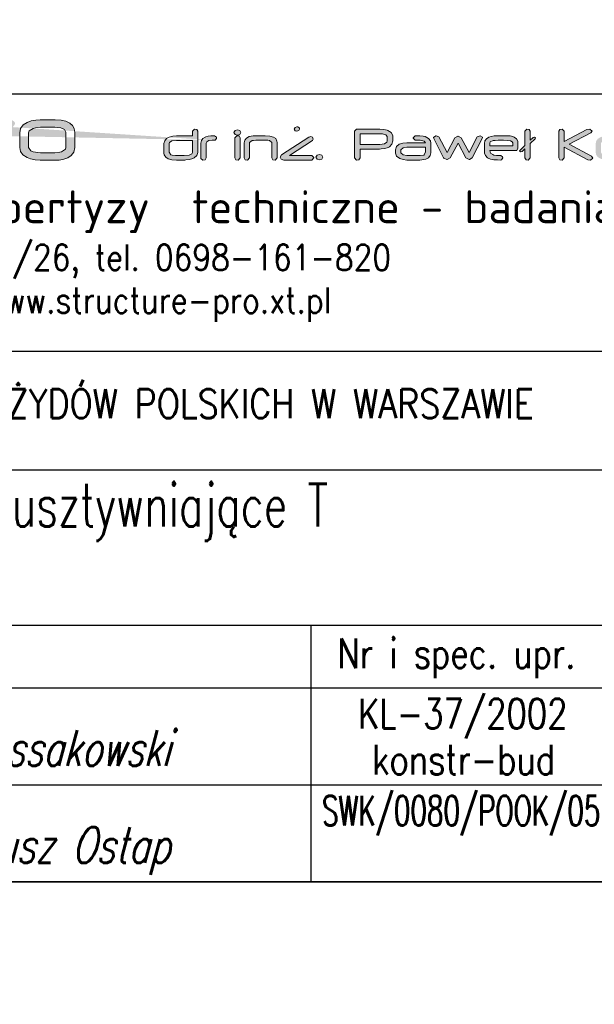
# Model space of a CAD drawing. Header units: millimetres. Extents: x -34919 to 306996, y -293018 to -145733.
# Tile 103 of 256: x 82674 to 83009, y -217426 to -216852. Entities that reach past the tile are written whole.
import ezdxf
from ezdxf.enums import TextEntityAlignment as Align

# ---------------------------------------------------------------- set-up
doc = ezdxf.new("R2010")
doc.units = ezdxf.units.MM
doc.header["$LTSCALE"] = 3
for name, color, linetype in [('Konstrukcja', 2, 'Continuous'), ('Prz', 5, 'Continuous'), ('TABELA', 7, 'Continuous')]:
    doc.layers.add(name, color=color, linetype=linetype)
doc.layers.add('SIATKA', color=5, linetype='Continuous', lineweight=18)
doc.styles.add('Annotative', font='txt')
doc.styles.add('NOVE3', font='romans.shx', dxfattribs={"width": 0.7})
doc.styles.add('ROMANS', font='romans.shx')

# ---------------------------------------------------------------- blocks, each defined once
blk = doc.blocks.new('structure pro')
h = blk.add_hatch(color=7)
h.dxf.hatch_style = 1
h.paths.add_polyline_path([(739.2, 22.6), (739.75, 24.09), (741.79, 25.19), (745.17, 25.58), (748.07, 25.58), (749.33, 27.39), (749.17, 28.65), (747.37, 29.9), (747.13, 29.9), (743.75, 29.75), (741, 29.43), (738.81, 28.88), (738.33, 28.65), (735.98, 27.23), (734.56, 25.19), (734.09, 22.6), (734.09, 8.31), (734.09, 7.76), (735.9, 6.34), (738.18, 6.5), (739.2, 8.31)])
h.paths.add_polyline_path([(553.28, 43.25), (550.33, 45.35), (549.87, 45.35), (544.24, 45.15), (539.6, 44.63), (536, 43.65), (535.15, 43.39), (531.22, 40.96), (528.86, 37.63), (528.08, 33.24), (528.08, 9.48), (528.21, 8.44), (531.15, 6.21), (534.95, 6.47), (536.72, 9.42), (536.72, 33.24), (537.63, 35.79), (540.91, 37.56), (546.6, 38.22), (551.38, 38.28), (553.54, 41.29)])
h.paths.add_polyline_path([(115.83, 43.25), (112.82, 45.35), (112.42, 45.35), (106.8, 45.15), (102.15, 44.63), (98.48, 43.65), (97.7, 43.39), (93.77, 40.96), (91.42, 37.63), (90.63, 33.24), (90.63, 9.48), (90.7, 8.44), (93.71, 6.21), (97.44, 6.47), (99.2, 9.42), (99.2, 33.24), (100.12, 35.79), (103.46, 37.56), (109.15, 38.22), (113.93, 38.28), (116.02, 41.29)])
h.paths.add_polyline_path([(1436.84, 35.09), (1434.56, 35.72), (1432.28, 35.09), (1431.18, 33.12), (1432.28, 31.08), (1434.56, 30.45), (1436.84, 31.08), (1437.86, 33.12)])
h.paths.add_polyline_path([(1436.13, 29.75), (1433.93, 29.98), (1432.05, 28.02), (1432.05, 8.31), (1432.99, 6.58), (1435.27, 6.34), (1437.15, 8.31), (1437.15, 28.02)])
h.paths.add_polyline_path([(1405.27, 36.11), (1403.07, 36.19), (1401.18, 34.3), (1401.18, 8.31), (1403.07, 6.34), (1405.27, 6.58), (1406.29, 8.31), (1406.29, 15.45), (1423.96, 6.58), (1426.47, 6.34), (1428.59, 8.15), (1427.33, 10.03), (1411.08, 18.12), (1426.94, 26.06), (1428.28, 27.86), (1426.08, 29.67), (1423.72, 29.51), (1406.29, 20.79), (1406.29, 34.3)])
h.paths.add_polyline_path([(1385.4, 28.65), (1383.59, 29.9), (1380.45, 29.83), (1377.94, 29.75), (1377.15, 29.67), (1374.48, 29.35), (1373.38, 29.04), (1370.71, 27.86), (1369.14, 26.13), (1368.67, 23.86), (1368.67, 22.6), (1368.82, 20.95), (1369.77, 19.22), (1371.34, 17.81), (1373.62, 16.87), (1376.6, 16.32), (1380.21, 16.08), (1388.62, 16.08), (1389.09, 16.08), (1392.07, 15.53), (1393.01, 13.96), (1393.01, 13.1), (1392.94, 12.47), (1391.44, 11.13), (1388.22, 10.74), (1370.71, 10.74), (1369.77, 10.51), (1368.75, 8.31), (1368.82, 7.68), (1370.71, 6.34), (1388.14, 6.34), (1389.64, 6.42), (1392.78, 6.81), (1395.21, 7.68), (1397.02, 9.01), (1398.04, 10.82), (1398.43, 13.1), (1398.43, 14.2), (1398.43, 14.35), (1397.96, 16.55), (1396.78, 18.28), (1394.9, 19.54), (1392.23, 20.24), (1388.85, 20.48), (1380.29, 20.48), (1377.15, 20.71), (1374.64, 21.42), (1373.85, 22.6), (1373.85, 23.86), (1373.93, 24.33), (1376.36, 25.43), (1376.68, 25.43), (1379.9, 25.51), (1383.59, 25.51), (1384.22, 25.58), (1385.55, 27.39)])
h.paths.add_polyline_path([(1324.29, 28.8), (1321.55, 29.98), (1321.47, 29.98), (1319.19, 28.33), (1319.5, 27.08), (1328.85, 8.46), (1329.09, 8.15), (1332.07, 6.74), (1332.38, 6.74), (1335.21, 8.38), (1342.99, 22.76), (1350.6, 8.46), (1350.68, 8.31), (1353.67, 6.81), (1353.98, 6.81), (1356.81, 8.46), (1366.39, 27.08), (1366.7, 28.33), (1366.7, 28.41), (1364.27, 29.98), (1361.6, 28.8), (1353.67, 13.49), (1345.89, 27.78), (1345.89, 27.86), (1342.99, 29.51), (1342.75, 29.51), (1340, 27.78), (1332.23, 13.49)])
h.paths.add_polyline_path([(1308.59, 29.67), (1305.13, 29.9), (1296.49, 29.9), (1293.98, 29.75), (1291.15, 29.2), (1288.8, 28.33), (1286.6, 26.92), (1285.11, 24.8), (1284.56, 22.36), (1284.56, 13.65), (1284.95, 11.45), (1286.36, 9.41), (1288.8, 7.83), (1290.84, 7.13), (1293.59, 6.58), (1296.49, 6.34), (1305.13, 6.34), (1307.49, 6.5), (1310.32, 6.97), (1312.59, 7.76), (1314.56, 9.01), (1316.05, 11.05), (1316.6, 13.65), (1316.6, 22.36), (1316.6, 22.44), (1316.28, 24.72), (1315.26, 26.61), (1313.69, 28.02), (1311.49, 29.04)])
h.paths.add_polyline_path([(1296.57, 25.51), (1304.97, 25.51), (1308.43, 25.19), (1310.63, 24.33), (1311.34, 22.76), (1311.34, 13.65), (1311.18, 12.86), (1308.82, 11.29), (1307.8, 11.05), (1304.97, 10.74), (1296.57, 10.74), (1295.08, 10.74), (1292.41, 11.21), (1291, 11.84), (1289.74, 13.65), (1289.74, 22.36), (1289.97, 23.39), (1292.33, 24.96), (1293.67, 25.27)], flags=16)
h.paths.add_polyline_path([(1258.48, 36.11), (1256.28, 36.19), (1254.4, 34.3), (1254.4, 8.31), (1256.28, 6.34), (1258.48, 6.58), (1259.5, 8.31), (1259.5, 15.45), (1277.17, 6.58), (1279.69, 6.34), (1281.81, 8.15), (1280.55, 10.03), (1264.29, 18.12), (1280.16, 26.06), (1281.49, 27.86), (1279.29, 29.67), (1276.94, 29.51), (1259.5, 20.79), (1259.5, 34.3)])
h.paths.add_polyline_path([(1240.1, 29.75), (1235.86, 29.9), (1233.9, 27.94), (1233.9, 27.63), (1235.86, 25.51), (1237.04, 25.51), (1237.28, 25.51), (1238.14, 25.58), (1238.85, 25.58), (1240.57, 25.51), (1244.34, 24.8), (1245.84, 23.15), (1227.54, 23.15), (1223.61, 22.76), (1220.47, 21.66), (1220.31, 21.58), (1217.56, 19.3), (1216.7, 16.16), (1216.7, 13.18), (1216.7, 13.02), (1217.72, 10.11), (1220.71, 7.83), (1223.93, 6.74), (1227.69, 6.34), (1240.34, 6.34), (1242.15, 6.42), (1245.99, 7.05), (1248.74, 8.46), (1250.39, 10.58), (1250.94, 13.41), (1250.94, 22.68), (1250.55, 24.96), (1248.66, 27.39), (1245.29, 29.04), (1243.56, 29.35)])
h.paths.add_polyline_path([(1240.42, 10.74), (1227.54, 10.74), (1224.16, 11.21), (1221.88, 13.25), (1221.88, 16.24), (1224.08, 18.2), (1227.46, 18.75), (1245.76, 18.75), (1245.76, 17.89), (1245.84, 16.71), (1245.84, 15.53), (1245.84, 14.67), (1245.84, 14.12), (1244.34, 11.29), (1244.11, 11.13)], flags=16)
h.paths.add_polyline_path([(1200.91, 28.65), (1199.11, 29.9), (1196.04, 29.83), (1193.45, 29.75), (1192.67, 29.67), (1190, 29.35), (1188.9, 29.04), (1186.31, 27.86), (1184.74, 26.13), (1184.19, 23.86), (1184.19, 22.6), (1184.42, 20.95), (1185.29, 19.22), (1186.86, 17.81), (1189.13, 16.87), (1192.12, 16.32), (1195.73, 16.08), (1204.13, 16.08), (1204.61, 16.08), (1207.59, 15.53), (1208.53, 13.96), (1208.53, 13.1), (1208.45, 12.47), (1206.96, 11.13), (1203.74, 10.74), (1186.23, 10.74), (1185.29, 10.51), (1184.26, 8.31), (1184.34, 7.68), (1186.23, 6.34), (1203.66, 6.34), (1205.16, 6.42), (1208.3, 6.81), (1210.81, 7.68), (1212.54, 9.01), (1213.56, 10.82), (1213.95, 13.1), (1213.95, 14.2), (1213.95, 14.35), (1213.48, 16.55), (1212.3, 18.28), (1210.42, 19.54), (1207.75, 20.24), (1204.37, 20.48), (1195.81, 20.48), (1192.67, 20.71), (1190.15, 21.42), (1189.37, 22.6), (1189.37, 23.86), (1189.45, 24.33), (1191.88, 25.43), (1192.2, 25.43), (1195.42, 25.51), (1199.11, 25.51), (1199.74, 25.58), (1201.07, 27.39)])
h.paths.add_polyline_path([(1169.11, 28.65), (1167.3, 29.9), (1164.16, 29.83), (1161.65, 29.75), (1160.86, 29.67), (1158.19, 29.35), (1157.09, 29.04), (1154.42, 27.86), (1152.85, 26.13), (1152.38, 23.86), (1152.38, 22.6), (1152.54, 20.95), (1153.48, 19.22), (1155.05, 17.81), (1157.33, 16.87), (1160.23, 16.32), (1163.92, 16.08), (1172.33, 16.08), (1172.72, 16.08), (1175.7, 15.53), (1176.72, 13.96), (1176.72, 13.1), (1176.65, 12.47), (1175.15, 11.13), (1171.86, 10.74), (1154.34, 10.74), (1153.48, 10.51), (1152.46, 8.31), (1152.54, 7.68), (1154.34, 6.34), (1171.86, 6.34), (1173.35, 6.42), (1176.49, 6.81), (1178.92, 7.68), (1180.73, 9.01), (1181.75, 10.82), (1182.07, 13.1), (1182.07, 14.2), (1182.07, 14.35), (1181.67, 16.55), (1180.49, 18.28), (1178.61, 19.54), (1175.94, 20.24), (1172.56, 20.48), (1163.92, 20.48), (1160.78, 20.71), (1158.35, 21.42), (1157.48, 22.6), (1157.48, 23.86), (1157.64, 24.33), (1160.08, 25.43), (1160.39, 25.43), (1163.61, 25.51), (1167.3, 25.51), (1167.93, 25.58), (1169.26, 27.39)])
h.paths.add_polyline_path([(1141.62, 29.67), (1138.16, 29.9), (1129.52, 29.9), (1127.01, 29.75), (1124.18, 29.2), (1121.83, 28.33), (1119.63, 26.92), (1118.06, 24.8), (1117.59, 22.36), (1117.59, 13.65), (1117.98, 11.45), (1119.39, 9.41), (1121.83, 7.83), (1123.87, 7.13), (1126.62, 6.58), (1129.52, 6.34), (1138.16, 6.34), (1140.52, 6.5), (1143.35, 6.97), (1145.62, 7.76), (1147.59, 9.01), (1149.08, 11.05), (1149.63, 13.65), (1149.63, 22.36), (1149.63, 22.44), (1149.24, 24.72), (1148.29, 26.61), (1146.72, 28.02), (1144.45, 29.04)])
h.paths.add_polyline_path([(1129.6, 25.51), (1138.01, 25.51), (1141.46, 25.19), (1143.66, 24.33), (1144.37, 22.76), (1144.37, 13.65), (1144.13, 12.86), (1141.85, 11.29), (1140.83, 11.05), (1138.01, 10.74), (1129.6, 10.74), (1128.11, 10.74), (1125.44, 11.21), (1123.95, 11.84), (1122.77, 13.65), (1122.77, 22.36), (1123.01, 23.39), (1125.36, 24.96), (1126.7, 25.27)], flags=16)
h.paths.add_polyline_path([(1086.96, 34.3), (1084.99, 36.19), (1082.72, 36.11), (1081.62, 34.3), (1081.62, 8.31), (1082.72, 6.58), (1084.99, 6.34), (1086.96, 8.31), (1086.96, 18.67), (1109.81, 6.66), (1112.64, 6.34), (1114.84, 8.15), (1113.58, 10.03), (1091.75, 21.58), (1112.8, 32.65), (1114.13, 34.46), (1111.93, 36.19), (1108.95, 36.03), (1086.96, 24.33)])
h.paths.add_polyline_path([(1052.94, 36.11), (1050.74, 36.19), (1048.78, 34.3), (1048.78, 20.56), (1044.07, 15.92), (1043.59, 15.14), (1044.62, 14.35), (1046.11, 14.67), (1048.78, 17.26), (1048.78, 8.31), (1049.88, 6.58), (1052.08, 6.34), (1053.96, 8.31), (1053.96, 22.29), (1058.83, 27), (1059.22, 27.78), (1058.2, 28.57), (1056.79, 28.33), (1053.96, 25.58), (1053.96, 34.3)])
h.paths.add_polyline_path([(1034.65, 29.67), (1031.51, 29.9), (1021.93, 29.9), (1019.02, 29.75), (1016.2, 29.28), (1013.92, 28.49), (1011.56, 27), (1009.99, 24.96), (1009.52, 22.44), (1009.52, 13.8), (1009.52, 13.1), (1010.38, 10.66), (1012.35, 8.54), (1013.05, 8.07), (1015.41, 7.13), (1018.63, 6.58), (1021.14, 6.42), (1022.32, 6.42), (1025.39, 6.34), (1026.01, 6.42), (1027.27, 8.31), (1027.19, 9.41), (1025.39, 10.74), (1023.89, 10.74), (1021.22, 10.82), (1018.79, 11.13), (1017.53, 11.53), (1015.49, 13.02), (1014.86, 15.45), (1014.86, 15.61), (1040.54, 15.61), (1040.86, 15.61), (1041.96, 17.73), (1041.96, 23.39), (1041.8, 24.72), (1040.62, 26.92), (1038.27, 28.57), (1037.24, 29.04)])
h.paths.add_polyline_path([(1022.71, 25.58), (1026.41, 25.58), (1028.06, 25.58), (1031.9, 25.35), (1034.73, 24.88), (1036.38, 24.01), (1036.93, 22.99), (1036.93, 20.09), (1014.7, 20.09), (1014.7, 22.76), (1015.18, 24.01), (1017.92, 25.19), (1019.89, 25.43)], flags=16)
h.paths.add_polyline_path([(965.23, 28.8), (962.48, 29.98), (962.4, 29.98), (960.04, 28.33), (960.36, 27.08), (969.78, 8.46), (969.94, 8.15), (973, 6.74), (973.32, 6.74), (976.14, 8.38), (983.84, 22.76), (991.46, 8.46), (991.54, 8.31), (994.52, 6.81), (994.91, 6.81), (997.66, 8.46), (1007.24, 27.08), (1007.64, 28.33), (1007.64, 28.41), (1005.2, 29.98), (1002.45, 28.8), (994.52, 13.49), (986.82, 27.78), (986.75, 27.86), (983.84, 29.51), (983.68, 29.51), (980.85, 27.78), (973.16, 13.49)])
h.paths.add_polyline_path([(946.61, 29.75), (942.37, 29.9), (940.41, 27.94), (940.41, 27.63), (942.37, 25.51), (943.55, 25.51), (943.79, 25.51), (944.65, 25.58), (945.36, 25.58), (947.08, 25.51), (950.85, 24.8), (952.35, 23.15), (934.05, 23.15), (930.2, 22.76), (926.98, 21.66), (926.82, 21.58), (924.07, 19.3), (923.21, 16.16), (923.21, 13.18), (923.21, 13.02), (924.23, 10.11), (927.21, 7.83), (930.43, 6.74), (934.2, 6.34), (946.85, 6.34), (948.66, 6.42), (952.5, 7.05), (955.25, 8.46), (956.9, 10.58), (957.45, 13.41), (957.45, 22.68), (957.06, 24.96), (955.17, 27.39), (951.8, 29.04), (950.07, 29.35)])
h.paths.add_polyline_path([(946.93, 10.74), (934.05, 10.74), (930.67, 11.21), (928.39, 13.25), (928.39, 16.24), (930.59, 18.2), (933.97, 18.75), (952.27, 18.75), (952.27, 17.89), (952.35, 16.71), (952.35, 15.53), (952.35, 14.67), (952.35, 14.12), (950.85, 11.29), (950.62, 11.13)], flags=16)
h.paths.add_polyline_path([(911.82, 35.95), (907.89, 36.19), (885.28, 36.19), (883.31, 34.3), (883.31, 8.31), (885.28, 6.34), (887.63, 6.58), (888.81, 8.31), (888.81, 17.02), (907.66, 17.02), (909.07, 17.1), (912.76, 17.49), (915.98, 18.52), (917.4, 19.22), (919.68, 21.66), (920.46, 24.96), (920.46, 29.59), (920.38, 30.3), (918.97, 32.97), (915.75, 34.93), (915.12, 35.17)])
h.paths.add_polyline_path([(888.81, 31.79), (907.97, 31.79), (910.41, 31.71), (913.86, 30.85), (915.04, 29.2), (915.04, 25.11), (914.57, 23.54), (912.29, 22.05), (907.97, 21.5), (888.81, 21.5)], flags=16)
h.paths.add_polyline_path([(851.51, 11.05), (852.6, 9.09), (851.51, 7.05), (849.23, 6.42), (846.95, 7.05), (845.85, 9.09), (846.95, 11.05), (849.23, 11.68)])
h.paths.add_polyline_path([(828.34, 38.54), (827.32, 38.7), (825.59, 38.07), (824.72, 36.42), (825.59, 34.77), (827.39, 34.22), (829.12, 34.85), (829.99, 36.42), (829.75, 37.36), (829.2, 38.07)])
h.paths.add_polyline_path([(842.47, 28.41), (840.82, 29.12), (838.86, 28.49), (812.39, 11.29), (810.98, 9.17), (812.16, 7.05), (814.59, 6.34), (841.69, 6.34), (841.85, 6.34), (843.73, 8.54), (843.73, 8.7), (841.69, 10.74), (820.17, 10.82), (842.47, 25.35), (843.1, 26.68)])
h.paths.add_polyline_path([(801.01, 29.59), (796.45, 29.9), (788.05, 29.9), (784.99, 29.75), (781.14, 29.04), (778.39, 27.7), (776.74, 25.74), (776.19, 23.15), (776.19, 8.31), (777.21, 6.58), (779.41, 6.34), (781.37, 8.31), (781.37, 23.23), (781.37, 23.39), (783.89, 25.35), (785.3, 25.43), (787.58, 25.51), (796.45, 25.51), (798.96, 25.51), (800.38, 25.35), (800.77, 25.27), (802.97, 23.23), (802.97, 8.31), (804.07, 6.58), (806.27, 6.34), (808.23, 8.31), (808.23, 23.23), (808, 24.8), (806.82, 27.08), (804.46, 28.65)])
h.paths.add_polyline_path([(771.79, 35.09), (769.51, 35.72), (767.24, 35.09), (766.14, 33.12), (767.24, 31.08), (769.51, 30.45), (771.79, 31.08), (772.89, 33.12)])
h.paths.add_polyline_path([(771.16, 29.75), (768.96, 29.98), (767, 28.02), (767, 8.31), (768.02, 6.58), (770.22, 6.34), (772.18, 8.31), (772.18, 28.02)])
h.paths.add_polyline_path([(730.01, 36.03), (727.81, 36.19), (725.85, 34.3), (725.85, 29.67), (710.45, 29.67), (706.84, 29.51), (703.23, 28.65), (700.56, 27.23), (698.91, 25.11), (698.2, 22.36), (698.12, 20.09), (698.12, 16.08), (698.2, 13.02), (698.52, 11.21), (699.93, 9.09), (702.44, 7.6), (705.98, 6.66), (710.53, 6.34), (718.39, 6.34), (719.49, 6.42), (723.18, 6.81), (726.4, 7.83), (727.5, 8.38), (730.17, 10.66), (731.03, 13.57), (731.03, 34.3)])
h.paths.add_polyline_path([(717.91, 10.74), (710.45, 10.74), (709.35, 10.74), (706.06, 10.98), (705.03, 11.37), (703.39, 13.96), (703.39, 22.29), (703.7, 23.39), (705.9, 24.88), (710.3, 25.35), (725.85, 25.35), (725.85, 13.73), (725.22, 12.23), (722.63, 11.13)], flags=16)
h.paths.add_polyline_path([(598.24, 45.02), (592.41, 45.35), (578.08, 45.35), (573.83, 45.15), (569.18, 44.3), (565.19, 42.73), (561.52, 40.38), (558.97, 36.97), (558.12, 32.78), (558.12, 18.38), (558.77, 14.72), (561.13, 11.25), (565.25, 8.63), (568.59, 7.46), (573.17, 6.54), (578.08, 6.21), (592.41, 6.21), (596.34, 6.34), (601.05, 7.13), (604.91, 8.57), (608.12, 10.66), (610.67, 14.07), (611.52, 18.38), (611.52, 32.85), (611.52, 33.05), (610.93, 36.84), (609.36, 39.92), (606.68, 42.27), (602.95, 43.97)])
h.paths.add_polyline_path([(578.21, 38.08), (592.15, 38.08), (597.91, 37.63), (601.58, 36.06), (602.82, 33.44), (602.82, 18.38), (602.49, 17.01), (598.63, 14.39), (596.93, 13.93), (592.22, 13.41), (578.21, 13.41), (575.72, 13.54), (571.27, 14.26), (568.85, 15.31), (566.76, 18.38), (566.76, 32.78), (567.22, 34.55), (571.14, 37.1), (573.3, 37.69)], flags=16)
h.paths.add_polyline_path([(508.97, 45.09), (502.82, 45.35), (489.14, 45.35), (484.49, 45.22), (479.71, 44.63), (476.24, 43.65), (472.71, 41.55), (470.29, 38.15), (469.44, 33.77), (469.44, -1.45), (469.57, -2.43), (472.65, -4.65), (476.31, -4.33), (478.08, -1.45), (478.08, 6.54), (504.91, 6.54), (510.08, 6.8), (514.92, 7.78), (518.65, 9.42), (521.4, 11.84), (522.97, 14.92), (523.56, 18.65), (523.56, 33.83), (523.5, 34.55), (522.78, 37.82), (520.95, 40.57), (518.07, 42.67), (514.07, 44.17)])
h.paths.add_polyline_path([(504.91, 13.74), (478.08, 13.74), (478.08, 33.5), (478.08, 33.9), (479.52, 36.25), (483.31, 37.69), (489.47, 38.15), (502.95, 38.15), (506.09, 38.08), (510.08, 37.76), (512.9, 36.84), (514.86, 33.77), (514.86, 18.52), (513.94, 16.09), (510.67, 14.33)], flags=16)
h.paths.add_polyline_path([(405.23, 45.02), (400.13, 45.41), (384.03, 45.41), (379.25, 45.22), (374.61, 44.43), (370.74, 43.06), (366.75, 40.57), (364.2, 37.17), (363.35, 32.98), (363.35, 18.58), (363.41, 17.47), (364.85, 13.41), (368.13, 9.81), (369.3, 9.09), (373.3, 7.46), (378.6, 6.47), (382.79, 6.28), (384.75, 6.21), (389.85, 6.21), (390.9, 6.28), (393.06, 9.42), (392.8, 11.32), (389.85, 13.41), (387.37, 13.48), (382.98, 13.61), (378.79, 14.13), (376.83, 14.79), (373.43, 17.34), (372.25, 21.26), (372.25, 21.59), (415.12, 21.59), (415.64, 21.59), (417.47, 25.13), (417.47, 34.55), (417.28, 36.78), (415.25, 40.44), (411.32, 43.19), (409.62, 43.91)])
h.paths.add_polyline_path([(385.4, 38.22), (391.56, 38.28), (394.24, 38.22), (400.72, 37.82), (405.37, 36.97), (408.18, 35.66), (409.1, 33.83), (409.1, 29.05), (371.99, 29.05), (371.99, 33.5), (372.84, 35.6), (377.42, 37.56), (380.69, 37.95)], flags=16)
edge = h.paths.add_edge_path()
edge.add_line((357.72, 38.28), (359.88, 41.29))
edge.add_line((359.88, 41.29), (359.62, 43.25))
edge.add_line((359.62, 43.25), (356.67, 45.35))
edge.add_line((356.67, 45.35), (356.21, 45.35))
edge.add_line((356.21, 45.35), (350.59, 45.15))
edge.add_line((350.59, 45.15), (345.94, 44.63))
edge.add_line((345.94, 44.63), (342.34, 43.65))
edge.add_line((342.34, 43.65), (341.49, 43.39))
edge.add_line((341.49, 43.39), (337.56, 40.96))
edge.add_line((337.56, 40.96), (335.21, 37.63))
edge.add_line((335.21, 37.63), (334.42, 33.24))
edge.add_line((334.42, 33.24), (334.42, 9.48))
edge.add_line((334.42, 9.48), (334.55, 8.44))
edge.add_line((334.55, 8.44), (337.5, 6.21))
edge.add_line((337.5, 6.21), (341.23, 6.47))
edge.add_line((341.23, 6.47), (343.06, 9.42))
edge.add_line((343.06, 9.42), (343.06, 33.24))
edge.add_line((343.06, 33.24), (343.98, 35.79))
edge.add_line((343.98, 35.79), (347.25, 37.56))
edge.add_line((347.25, 37.56), (352.94, 38.22))
edge.add_line((352.94, 38.22), (357.72, 38.28))
edge.add_line((357.72, 38.28), (352.94, 38.22))
h.paths.add_polyline_path([(281.74, 45.09), (278.01, 45.35), (276.96, 45.28), (274.8, 42.14), (274.8, 17.86), (274.86, 16.88), (275.65, 13.61), (277.55, 10.92), (280.49, 8.9), (284.55, 7.39), (289.66, 6.47), (295.81, 6.21), (299.87, 6.21), (300.19, 6.15), (302.74, 6.15), (304.51, 6.08), (305.23, 6.08), (311.71, 6.34), (317.14, 7.13), (321.59, 8.31), (325.06, 10.01), (327.55, 12.17), (328.99, 14.79), (329.51, 17.86), (329.51, 42.14), (329.38, 43.25), (326.31, 45.35), (322.51, 45.09), (320.74, 42.14), (320.74, 17.8), (320.74, 17.21), (319.04, 15.11), (315.05, 13.87), (308.63, 13.41), (295.81, 13.41), (293.71, 13.48), (288.02, 14.13), (284.55, 15.57), (283.44, 17.86), (283.44, 42.14)])
h.paths.add_polyline_path([(252.15, 55.69), (248.49, 55.95), (247.51, 55.89), (245.28, 52.74), (245.28, 45.02), (242.53, 45.02), (240.96, 44.83), (238.93, 41.49), (240.96, 38.08), (242.53, 37.95), (245.28, 37.89), (245.28, 9.42), (247.05, 6.47), (250.71, 6.21), (251.76, 6.28), (253.92, 9.42), (253.92, 37.89), (267.53, 37.89), (268.58, 37.95), (270.81, 41.03), (270.54, 42.93), (267.53, 45.02), (253.92, 45.02), (253.92, 52.74)])
h.paths.add_polyline_path([(236.05, 43.32), (232.91, 45.35), (198.75, 45.35), (194.17, 45.15), (189.19, 44.24), (185.33, 42.6), (182.58, 40.31), (180.95, 37.23), (180.42, 33.5), (180.42, 18.06), (181.14, 13.87), (183.43, 10.4), (187.36, 7.98), (190.18, 7.06), (194.76, 6.41), (200.58, 6.21), (232.45, 6.21), (234.35, 6.47), (236.45, 9.42), (236.19, 11.32), (233.24, 13.41), (200.84, 13.41), (199.01, 13.48), (193.45, 14.2), (190.11, 15.83), (189, 18.45), (189, 33.77), (189.98, 35.99), (193.38, 37.56), (199.4, 38.08), (232.91, 38.08), (234.35, 38.35), (236.25, 41.75)])
h.paths.add_polyline_path([(127.87, 45.09), (124.21, 45.35), (123.16, 45.28), (121, 42.14), (121, 17.86), (121, 16.88), (121.85, 13.61), (123.75, 10.92), (126.69, 8.9), (130.75, 7.39), (135.79, 6.47), (141.94, 6.21), (146, 6.21), (146.33, 6.15), (148.88, 6.15), (150.71, 6.08), (151.43, 6.08), (157.85, 6.34), (163.28, 7.13), (167.79, 8.31), (171.2, 10.01), (173.68, 12.17), (175.19, 14.79), (175.65, 17.86), (175.65, 42.14), (175.58, 43.25), (172.44, 45.35), (168.71, 45.09), (166.94, 42.14), (166.94, 17.8), (166.88, 17.21), (165.24, 15.11), (161.18, 13.87), (154.83, 13.41), (141.94, 13.41), (139.91, 13.48), (134.15, 14.13), (130.75, 15.57), (129.57, 17.86), (129.57, 42.14)])
h.paths.add_polyline_path([(69.3, 55.69), (65.63, 55.95), (64.65, 55.89), (62.49, 52.74), (62.49, 45.02), (59.67, 45.02), (58.1, 44.83), (56.07, 41.49), (58.1, 38.08), (59.67, 37.95), (62.49, 37.89), (62.49, 9.42), (64.19, 6.47), (67.92, 6.21), (68.9, 6.28), (71.06, 9.42), (71.06, 37.89), (84.68, 37.89), (85.79, 37.95), (87.95, 41.03), (87.69, 42.93), (84.68, 45.02), (71.06, 45.02), (71.06, 52.74)])
h.paths.add_polyline_path([(31.73, 43.25), (28.78, 45.35), (23.55, 45.35), (19.29, 45.15), (17.98, 45.09), (13.6, 44.5), (11.7, 44.04), (7.38, 42.08), (4.7, 39.13), (3.85, 35.34), (3.85, 33.18), (4.18, 30.49), (5.68, 27.61), (8.3, 25.32), (12.09, 23.69), (17.07, 22.77), (23.16, 22.44), (37.16, 22.44), (37.88, 22.44), (42.85, 21.46), (44.49, 18.84), (44.49, 17.4), (44.36, 16.36), (41.87, 14.2), (36.44, 13.41), (7.25, 13.41), (5.75, 13.15), (4.04, 9.42), (4.18, 8.37), (7.25, 6.21), (36.38, 6.21), (38.8, 6.28), (44.1, 6.93), (48.16, 8.44), (51.1, 10.66), (52.87, 13.61), (53.46, 17.4), (53.46, 19.17), (53.46, 19.5), (52.74, 23.16), (50.77, 26.04), (47.57, 28.14), (43.18, 29.38), (37.49, 29.77), (23.22, 29.77), (17.98, 30.03), (13.86, 31.21), (12.49, 33.31), (12.49, 35.34), (12.62, 36.12), (16.74, 37.95), (17.26, 38.02), (22.57, 38.08), (28.78, 38.08), (29.83, 38.22), (31.99, 41.29)])
edge = h.paths.add_edge_path()
edge.add_line((748.07, 25.58), (745.17, 25.58))
edge.add_line((551.38, 38.28), (546.6, 38.22))
edge.add_line((113.93, 38.28), (109.15, 38.22))
at = {"color": 7, "lineweight": 0}
for p, q in [((561.52, 40.38), (558.97, 36.97)), ((565.19, 42.73), (561.52, 40.38)), ((569.18, 44.3), (565.19, 42.73)), ((573.83, 45.15), (569.18, 44.3)), ((578.08, 45.35), (573.83, 45.15)), ((592.41, 45.35), (578.08, 45.35)), ((598.24, 45.02), (592.41, 45.35)), ((602.95, 43.97), (598.24, 45.02)), ((606.68, 42.27), (602.95, 43.97)), ((609.36, 39.92), (606.68, 42.27)), ((610.93, 36.84), (609.36, 39.92)), ((827.32, 38.7), (825.59, 38.07)), ((828.34, 38.54), (827.32, 38.7)), ((829.2, 38.07), (828.34, 38.54)), ((558.97, 36.97), (558.12, 32.78)), ((558.12, 32.78), (558.12, 18.38)), ((566.76, 32.78), (567.22, 34.55)), ((566.76, 18.38), (566.76, 32.78)), ((567.22, 34.55), (571.14, 37.1)), ((571.14, 37.1), (573.3, 37.69)), ((573.3, 37.69), (578.21, 38.08)), ((578.21, 38.08), (592.15, 38.08)), ((592.15, 38.08), (597.91, 37.63)), ((597.91, 37.63), (601.58, 36.06)), ((601.58, 36.06), (602.82, 33.44)), ((602.82, 33.44), (602.82, 18.38)), ((611.52, 33.05), (610.93, 36.84)), ((611.52, 32.85), (611.52, 33.05)), ((611.52, 18.38), (611.52, 32.85)), ((706.84, 29.51), (703.23, 28.65)), ((710.45, 29.67), (706.84, 29.51)), ((725.85, 29.67), (710.45, 29.67)), ((727.81, 36.19), (725.85, 34.3)), ((725.85, 34.3), (725.85, 29.67)), ((730.01, 36.03), (727.81, 36.19)), ((731.03, 34.3), (730.01, 36.03)), ((731.03, 13.57), (731.03, 34.3)), ((767.24, 35.09), (766.14, 33.12)), ((766.14, 33.12), (767.24, 31.08)), ((768.96, 29.98), (767, 28.02)), ((769.51, 35.72), (767.24, 35.09)), ((767.24, 31.08), (769.51, 30.45)), ((771.16, 29.75), (768.96, 29.98)), ((771.79, 35.09), (769.51, 35.72)), ((769.51, 30.45), (771.79, 31.08)), ((772.18, 28.02), (771.16, 29.75)), ((772.89, 33.12), (771.79, 35.09)), ((771.79, 31.08), (772.89, 33.12)), ((781.14, 29.04), (778.39, 27.7)), ((784.99, 29.75), (781.14, 29.04)), ((788.05, 29.9), (784.99, 29.75)), ((796.45, 29.9), (788.05, 29.9)), ((801.01, 29.59), (796.45, 29.9)), ((804.46, 28.65), (801.01, 29.59)), ((825.59, 38.07), (824.72, 36.42)), ((824.72, 36.42), (825.59, 34.77)), ((825.59, 34.77), (827.39, 34.22)), ((827.39, 34.22), (829.12, 34.85)), ((829.12, 34.85), (829.99, 36.42)), ((829.75, 37.36), (829.2, 38.07)), ((829.99, 36.42), (829.75, 37.36)), ((840.82, 29.12), (838.86, 28.49)), ((842.47, 28.41), (840.82, 29.12)), ((885.28, 36.19), (883.31, 34.3)), ((883.31, 34.3), (883.31, 8.31)), ((907.89, 36.19), (885.28, 36.19)), ((888.81, 21.5), (888.81, 31.79)), ((888.81, 31.79), (907.97, 31.79)), ((911.82, 35.95), (907.89, 36.19)), ((907.97, 31.79), (910.41, 31.71)), ((910.41, 31.71), (913.86, 30.85)), ((915.12, 35.17), (911.82, 35.95)), ((913.86, 30.85), (915.04, 29.2)), ((915.04, 29.2), (915.04, 25.11)), ((915.75, 34.93), (915.12, 35.17)), ((918.97, 32.97), (915.75, 34.93)), ((920.38, 30.3), (918.97, 32.97)), ((920.46, 29.59), (920.38, 30.3)), ((920.46, 24.96), (920.46, 29.59)), ((942.37, 29.9), (940.41, 27.94)), ((946.61, 29.75), (942.37, 29.9)), ((950.07, 29.35), (946.61, 29.75)), ((951.8, 29.04), (950.07, 29.35)), ((955.17, 27.39), (951.8, 29.04)), ((962.4, 29.98), (960.04, 28.33)), ((962.48, 29.98), (962.4, 29.98)), ((965.23, 28.8), (962.48, 29.98)), ((973.16, 13.49), (965.23, 28.8)), ((983.68, 29.51), (980.85, 27.78)), ((983.84, 29.51), (983.68, 29.51)), ((986.75, 27.86), (983.84, 29.51)), ((1002.45, 28.8), (994.52, 13.49)), ((1005.2, 29.98), (1002.45, 28.8)), ((1007.64, 28.41), (1005.2, 29.98)), ((1016.2, 29.28), (1013.92, 28.49)), ((1019.02, 29.75), (1016.2, 29.28)), ((1021.93, 29.9), (1019.02, 29.75)), ((1031.51, 29.9), (1021.93, 29.9)), ((1034.65, 29.67), (1031.51, 29.9)), ((1037.24, 29.04), (1034.65, 29.67)), ((1038.27, 28.57), (1037.24, 29.04)), ((1050.74, 36.19), (1048.78, 34.3)), ((1048.78, 34.3), (1048.78, 20.56)), ((1052.94, 36.11), (1050.74, 36.19)), ((1053.96, 34.3), (1052.94, 36.11)), ((1053.96, 25.58), (1053.96, 34.3)), ((1082.72, 36.11), (1081.62, 34.3)), ((1081.62, 34.3), (1081.62, 8.31)), ((1084.99, 36.19), (1082.72, 36.11)), ((1086.96, 34.3), (1084.99, 36.19)), ((1108.95, 36.03), (1086.96, 24.33)), ((1086.96, 24.33), (1086.96, 34.3)), ((1091.75, 21.58), (1112.8, 32.65)), ((1111.93, 36.19), (1108.95, 36.03)), ((1114.13, 34.46), (1111.93, 36.19)), ((1112.8, 32.65), (1114.13, 34.46)), ((698.2, 22.36), (698.12, 20.09)), ((698.12, 20.09), (698.12, 16.08)), ((698.91, 25.11), (698.2, 22.36)), ((700.56, 27.23), (698.91, 25.11)), ((703.23, 28.65), (700.56, 27.23)), ((703.39, 22.29), (703.7, 23.39)), ((703.39, 13.96), (703.39, 22.29)), ((703.7, 23.39), (705.9, 24.88)), ((705.9, 24.88), (710.3, 25.35)), ((710.3, 25.35), (725.85, 25.35)), ((725.85, 25.35), (725.85, 13.73)), ((748.07, 25.58), (745.17, 25.58)), ((767, 28.02), (767, 8.31)), ((772.18, 8.31), (772.18, 28.02)), ((776.74, 25.74), (776.19, 23.15)), ((776.19, 23.15), (776.19, 8.31)), ((778.39, 27.7), (776.74, 25.74)), ((781.37, 23.39), (783.89, 25.35)), ((781.37, 23.23), (781.37, 23.39)), ((781.37, 8.31), (781.37, 23.23)), ((783.89, 25.35), (785.3, 25.43)), ((785.3, 25.43), (787.58, 25.51)), ((787.58, 25.51), (796.45, 25.51)), ((796.45, 25.51), (798.96, 25.51)), ((798.96, 25.51), (800.38, 25.35)), ((800.38, 25.35), (800.77, 25.27)), ((800.77, 25.27), (802.97, 23.23)), ((802.97, 23.23), (802.97, 8.31)), ((806.82, 27.08), (804.46, 28.65)), ((808, 24.8), (806.82, 27.08)), ((808.23, 23.23), (808, 24.8)), ((808.23, 8.31), (808.23, 23.23)), ((838.86, 28.49), (812.39, 11.29)), ((820.17, 10.82), (842.47, 25.35)), ((843.1, 26.68), (842.47, 28.41)), ((842.47, 25.35), (843.1, 26.68)), ((907.97, 21.5), (888.81, 21.5)), ((912.29, 22.05), (907.97, 21.5)), ((914.57, 23.54), (912.29, 22.05)), ((915.04, 25.11), (914.57, 23.54)), ((915.98, 18.52), (917.4, 19.22)), ((917.4, 19.22), (919.68, 21.66)), ((919.68, 21.66), (920.46, 24.96)), ((924.07, 19.3), (923.21, 16.16)), ((926.82, 21.58), (924.07, 19.3)), ((926.98, 21.66), (926.82, 21.58)), ((930.2, 22.76), (926.98, 21.66)), ((934.05, 23.15), (930.2, 22.76)), ((952.35, 23.15), (934.05, 23.15)), ((934.05, 23.15), (934.05, 23.15)), ((940.41, 27.94), (940.41, 27.63)), ((940.41, 27.63), (942.37, 25.51)), ((942.37, 25.51), (943.55, 25.51)), ((943.55, 25.51), (943.79, 25.51)), ((943.79, 25.51), (944.65, 25.58)), ((944.65, 25.58), (945.36, 25.58)), ((945.36, 25.58), (947.08, 25.51)), ((947.08, 25.51), (950.85, 24.8)), ((950.85, 24.8), (952.35, 23.15)), ((957.06, 24.96), (955.17, 27.39)), ((957.45, 22.68), (957.06, 24.96)), ((957.45, 13.41), (957.45, 22.68)), ((960.04, 28.33), (960.36, 27.08)), ((960.36, 27.08), (969.78, 8.46)), ((980.85, 27.78), (973.16, 13.49)), ((976.14, 8.38), (983.84, 22.76)), ((983.84, 22.76), (991.46, 8.46)), ((986.82, 27.78), (986.75, 27.86)), ((994.52, 13.49), (986.82, 27.78)), ((997.66, 8.46), (1007.24, 27.08)), ((1007.24, 27.08), (1007.64, 28.33)), ((1007.64, 28.33), (1007.64, 28.41)), ((1009.99, 24.96), (1009.52, 22.44)), ((1009.52, 22.44), (1009.52, 13.8)), ((1011.56, 27), (1009.99, 24.96)), ((1013.92, 28.49), (1011.56, 27)), ((1014.7, 22.76), (1015.18, 24.01)), ((1014.7, 20.09), (1014.7, 22.76)), ((1036.93, 20.09), (1014.7, 20.09)), ((1015.18, 24.01), (1017.92, 25.19)), ((1017.92, 25.19), (1019.89, 25.43)), ((1019.89, 25.43), (1022.71, 25.58)), ((1022.71, 25.58), (1026.41, 25.58)), ((1026.41, 25.58), (1028.06, 25.58)), ((1028.06, 25.58), (1031.9, 25.35)), ((1031.9, 25.35), (1034.73, 24.88)), ((1034.73, 24.88), (1036.38, 24.01)), ((1036.38, 24.01), (1036.93, 22.99)), ((1036.93, 22.99), (1036.93, 20.09)), ((1040.62, 26.92), (1038.27, 28.57)), ((1041.8, 24.72), (1040.62, 26.92)), ((1041.96, 23.39), (1041.8, 24.72)), ((1041.96, 17.73), (1041.96, 23.39)), ((1048.78, 20.56), (1044.07, 15.92)), ((1056.79, 28.33), (1053.96, 25.58)), ((1053.96, 22.29), (1058.83, 27)), ((1053.96, 8.31), (1053.96, 22.29)), ((1058.2, 28.57), (1056.79, 28.33)), ((1059.22, 27.78), (1058.2, 28.57)), ((1058.83, 27), (1059.22, 27.78)), ((1113.58, 10.03), (1091.75, 21.58)), ((558.12, 18.38), (558.77, 14.72)), ((558.77, 14.72), (561.13, 11.25)), ((561.13, 11.25), (565.25, 8.63)), ((568.85, 15.31), (566.76, 18.38)), ((571.27, 14.26), (568.85, 15.31)), ((575.72, 13.54), (571.27, 14.26)), ((578.21, 13.41), (575.72, 13.54)), ((592.22, 13.41), (578.21, 13.41)), ((596.93, 13.93), (592.22, 13.41)), ((598.63, 14.39), (596.93, 13.93)), ((602.49, 17.01), (598.63, 14.39)), ((602.82, 18.38), (602.49, 17.01)), ((604.91, 8.57), (608.12, 10.66)), ((608.12, 10.66), (610.67, 14.07)), ((610.67, 14.07), (611.52, 18.38)), ((698.12, 16.08), (698.2, 13.02)), ((698.2, 13.02), (698.52, 11.21)), ((698.52, 11.21), (699.93, 9.09)), ((705.03, 11.37), (703.39, 13.96)), ((706.06, 10.98), (705.03, 11.37)), ((709.35, 10.74), (706.06, 10.98)), ((710.45, 10.74), (709.35, 10.74)), ((717.91, 10.74), (710.45, 10.74)), ((722.63, 11.13), (717.91, 10.74)), ((725.22, 12.23), (722.63, 11.13)), ((725.85, 13.73), (725.22, 12.23)), ((727.5, 8.38), (730.17, 10.66)), ((730.17, 10.66), (731.03, 13.57)), ((812.39, 11.29), (810.98, 9.17)), ((841.69, 10.74), (820.17, 10.82)), ((843.73, 8.7), (841.69, 10.74)), ((845.85, 9.09), (846.95, 11.05)), ((846.95, 11.05), (849.23, 11.68)), ((846.95, 11.05), (846.95, 11.05)), ((849.23, 11.68), (849.23, 11.68)), ((849.23, 11.68), (851.51, 11.05)), ((851.51, 11.05), (851.51, 11.05)), ((851.51, 11.05), (852.6, 9.09)), ((888.81, 8.31), (888.81, 17.02)), ((888.81, 17.02), (907.66, 17.02)), ((907.66, 17.02), (909.07, 17.1)), ((909.07, 17.1), (912.76, 17.49)), ((912.76, 17.49), (915.98, 18.52)), ((923.21, 16.16), (923.21, 13.18)), ((923.21, 13.18), (923.21, 13.02)), ((923.21, 13.02), (924.23, 10.11)), ((924.23, 10.11), (927.21, 7.83)), ((928.39, 16.24), (930.59, 18.2)), ((928.39, 13.25), (928.39, 16.24)), ((930.67, 11.21), (928.39, 13.25)), ((930.59, 18.2), (933.97, 18.75)), ((934.05, 10.74), (930.67, 11.21)), ((933.97, 18.75), (952.27, 18.75)), ((946.93, 10.74), (934.05, 10.74)), ((950.62, 11.13), (946.93, 10.74)), ((950.85, 11.29), (950.62, 11.13)), ((952.35, 14.12), (950.85, 11.29)), ((952.27, 18.75), (952.27, 17.89)), ((952.27, 17.89), (952.35, 16.71)), ((952.35, 16.71), (952.35, 15.53)), ((952.35, 15.53), (952.35, 14.67)), ((952.35, 14.67), (952.35, 14.12)), ((955.25, 8.46), (956.9, 10.58)), ((956.9, 10.58), (957.45, 13.41)), ((1009.52, 13.8), (1009.52, 13.1)), ((1009.52, 13.1), (1010.38, 10.66)), ((1010.38, 10.66), (1012.35, 8.54)), ((1014.86, 15.45), (1014.86, 15.61)), ((1014.86, 15.61), (1040.54, 15.61)), ((1015.49, 13.02), (1014.86, 15.45)), ((1017.53, 11.53), (1015.49, 13.02)), ((1018.79, 11.13), (1017.53, 11.53)), ((1021.22, 10.82), (1018.79, 11.13)), ((1023.89, 10.74), (1021.22, 10.82)), ((1025.39, 10.74), (1023.89, 10.74)), ((1027.19, 9.41), (1025.39, 10.74)), ((1040.54, 15.61), (1040.86, 15.61)), ((1040.86, 15.61), (1041.96, 17.73)), ((1044.07, 15.92), (1043.59, 15.14)), ((1043.59, 15.14), (1044.62, 14.35)), ((1044.62, 14.35), (1046.11, 14.67)), ((1046.11, 14.67), (1048.78, 17.26)), ((1048.78, 17.26), (1048.78, 8.31)), ((1086.96, 18.67), (1109.81, 6.66)), ((1086.96, 8.31), (1086.96, 18.67)), ((1114.84, 8.15), (1113.58, 10.03)), ((565.25, 8.63), (568.59, 7.46)), ((568.59, 7.46), (573.17, 6.54)), ((573.17, 6.54), (578.08, 6.21)), ((578.08, 6.21), (592.41, 6.21)), ((592.41, 6.21), (596.34, 6.34)), ((596.34, 6.34), (601.05, 7.13)), ((601.05, 7.13), (604.91, 8.57)), ((699.93, 9.09), (702.44, 7.6)), ((702.44, 7.6), (705.98, 6.66)), ((705.98, 6.66), (710.53, 6.34)), ((710.53, 6.34), (718.39, 6.34)), ((718.39, 6.34), (719.49, 6.42)), ((719.49, 6.42), (723.18, 6.81)), ((723.18, 6.81), (726.4, 7.83)), ((726.4, 7.83), (727.5, 8.38)), ((767, 8.31), (768.02, 6.58)), ((768.02, 6.58), (770.22, 6.34)), ((770.22, 6.34), (772.18, 8.31)), ((776.19, 8.31), (777.21, 6.58)), ((777.21, 6.58), (779.41, 6.34)), ((779.41, 6.34), (781.37, 8.31)), ((802.97, 8.31), (804.07, 6.58)), ((804.07, 6.58), (806.27, 6.34)), ((806.27, 6.34), (808.23, 8.31)), ((810.98, 9.17), (812.16, 7.05)), ((812.16, 7.05), (814.59, 6.34)), ((814.59, 6.34), (841.69, 6.34)), ((841.69, 6.34), (841.85, 6.34)), ((841.85, 6.34), (843.73, 8.54)), ((843.73, 8.54), (843.73, 8.7)), ((846.95, 7.05), (845.85, 9.09)), ((845.85, 9.09), (845.85, 9.09)), ((849.23, 6.42), (846.95, 7.05)), ((846.95, 7.05), (846.95, 7.05)), ((851.51, 7.05), (849.23, 6.42)), ((849.23, 6.42), (849.23, 6.42)), ((852.6, 9.09), (851.51, 7.05)), ((851.51, 7.05), (851.51, 7.05)), ((852.6, 9.09), (852.6, 9.09)), ((852.6, 9.09), (852.6, 9.09)), ((852.6, 9.09), (852.6, 9.09)), ((883.31, 8.31), (885.28, 6.34)), ((885.28, 6.34), (887.63, 6.58)), ((887.63, 6.58), (888.81, 8.31)), ((927.21, 7.83), (927.21, 7.83)), ((927.21, 7.83), (930.43, 6.74)), ((930.43, 6.74), (934.2, 6.34)), ((934.2, 6.34), (946.85, 6.34)), ((946.85, 6.34), (948.66, 6.42)), ((948.66, 6.42), (952.5, 7.05)), ((952.5, 7.05), (955.25, 8.46)), ((969.78, 8.46), (969.94, 8.15)), ((969.94, 8.15), (973, 6.74)), ((973, 6.74), (973.32, 6.74)), ((973.32, 6.74), (976.14, 8.38)), ((991.46, 8.46), (991.54, 8.31)), ((991.54, 8.31), (994.52, 6.81)), ((994.52, 6.81), (994.91, 6.81)), ((994.91, 6.81), (997.66, 8.46)), ((1012.35, 8.54), (1013.05, 8.07)), ((1013.05, 8.07), (1015.41, 7.13)), ((1015.41, 7.13), (1018.63, 6.58)), ((1018.63, 6.58), (1021.14, 6.42)), ((1021.14, 6.42), (1022.32, 6.42)), ((1022.32, 6.42), (1025.39, 6.34)), ((1025.39, 6.34), (1026.01, 6.42)), ((1026.01, 6.42), (1027.27, 8.31)), ((1027.27, 8.31), (1027.19, 9.41)), ((1048.78, 8.31), (1049.88, 6.58)), ((1049.88, 6.58), (1052.08, 6.34)), ((1052.08, 6.34), (1053.96, 8.31)), ((1081.62, 8.31), (1082.72, 6.58)), ((1082.72, 6.58), (1084.99, 6.34)), ((1084.99, 6.34), (1086.96, 8.31)), ((1109.81, 6.66), (1112.64, 6.34)), ((1112.64, 6.34), (1114.84, 8.15))]:
    blk.add_line(p, q, dxfattribs=at)
blk.add_lwpolyline([(739.2, 22.6), (739.75, 24.09), (741.79, 25.19), (745.17, 25.58), (748.07, 25.58), (749.33, 27.39), (749.17, 28.65), (747.37, 29.9), (747.13, 29.9), (743.75, 29.75), (741, 29.43), (738.81, 28.88), (738.33, 28.65), (735.98, 27.23), (734.56, 25.19), (734.09, 22.6), (734.09, 8.31), (734.09, 7.76), (735.9, 6.34), (738.18, 6.5), (739.2, 8.31)], close=True, dxfattribs=at)
blk = doc.blocks.new('A$C72E22663')
at = {"layer": 'Prz'}
blk.add_lwpolyline([(-1140, 0), (0, 0), (0, 459.29), (-1140, 459.29)], close=True, dxfattribs=at)
at = {"layer": 'TABELA', "color": 3}
for p, q in [((-1140, 309.42), (-248.8, 309.42)), ((-1140, 240.18), (-248.8, 240.18)), ((-1140, 149.76), (-248.8, 149.76)), ((-624.74, 56.54), (-624.74, 149.76)), ((-1140, 113.08), (-248.8, 113.08)), ((-624.74, 0), (-624.74, 93.22))]:
    blk.add_line(p, q, dxfattribs=at)
at = {"layer": 'TABELA', "color": 2}
blk.add_line((-1140, 56.54), (-248.8, 56.54), dxfattribs=at)
at = {"color": 7, "xscale": 0.6000000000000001, "yscale": 0.6000000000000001, "zscale": 0.6000000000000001}
blk.add_blockref('structure pro', (-1129.49, 417.06), dxfattribs=at)
at = {"layer": 'Konstrukcja', "color": 3, "insert": (-1129.09, 287.2), "char_height": 16.8, "width": 819.9123, "attachment_point": 1, "style": 'ROMANS'}
blk.add_mtext('\\pt151.2;{\\W0.9;\\C4;Inwestycja:\\W0.7;  ^I\\W0.85;MUZEUM HISTORII ŻYDÓW POLSKICH W WARSZAWIE }', dxfattribs=at)
at = {"layer": 'TABELA', "color": 4, "style": 'ROMANS'}
for s, width, p in [('Nr i spec. upr.', 0.8, (-609.4, 124.65)), ('KL-37/2002', 0.8, (-597.45, 89.49)), ('konstr-bud', 0.8, (-589.19, 62.68)), ('SWK/0080/POOK/05', 0.65, (-618.42, 32.95))]:
    blk.add_text(s, height=17.28, rotation=360, dxfattribs=dict(at, width=width)).set_placement(p)
at = {"layer": 'TABELA', "color": 3, "style": 'ROMANS', "oblique": 15}
for s, width, p, p2 in [('dr inż. Paweł Kossakowski', 0.619896, (-965.19, 67.68), (-706.88, 67.68)), ('mgr inż. Arkadiusz Ostap', 0.641167, (-965.19, 11.14), (-706.88, 11.14))]:
    blk.add_text(s, height=20.736, rotation=360, dxfattribs=dict(at, width=width)).set_placement(p, p2, align=Align.FIT)
at = {"layer": 'TABELA', "color": 3, "insert": (-1127.87, 403.18), "char_height": 23, "width": 879.0694, "attachment_point": 1, "rotation": 360, "style": 'Annotative'}
blk.add_mtext('{\\fISOCPEUR|b0|i0|c238|p34;\\H0.83333x;\\C7;projekty  budowlane - ekspertyzy  techniczne - badania  materiałowe}', dxfattribs=at)
at = {"layer": 'TABELA', "color": 4, "insert": (-1127.87, 371.6), "char_height": 15, "width": 814.5919, "attachment_point": 1, "rotation": 360, "style": 'Annotative'}
blk.add_mtext('{\\Fromans|c238;\\H1x;\\W0.85;25-384 Kielce, ul. Kochanowskiego 7/26, tel. 0698-161-820^Jemail: structure-pro@o2.pl, http://www.structure-pro.xt.pl}', dxfattribs=at)

msp = doc.modelspace()

# ---------------------------------------------------------------- linework, layer by layer
at = {"layer": 'Prz'}
msp.add_lwpolyline([(80568.865, -217354.808), (80568.865, -213254.808), (83468.865, -213254.808), (83468.865, -217354.808)], close=True, dxfattribs=at)

# ---------------------------------------------------------------- block references
at = {"layer": 'SIATKA', "color": 42}
msp.add_blockref('A$C72E22663', (83468.865, -217354.808), dxfattribs=at)

# ---------------------------------------------------------------- texts
at = {"color": 20, "insert": (33837.901, -182331.101), "char_height": 300, "width": 16331.01415, "attachment_point": 1, "style": 'NOVE3'}
msp.add_mtext('{\\C1;Wytyczne montażowe\\P\\H0.83333x;\\C3;Podczas montażu należy bezwzględnie przestrzegać dopuszczalnych tolerancji z uwagi na ścisłe dopasowanie elementów amortyzujących ugięcia dźwigarów przekrycia auli.\\P\\H1.2x;\\C1;\\PZabezpieczenia antykorozyjne.\\C256;\\P\\H0.83333x;\\C3;Wszystkie elementy stalowe konstrukcji należy poddać ocynkowaniu ogniowemu.\\PKonstrukcje przeznaczone do cynkowania ogniowego powinny odpowiadać następującym warunkom:\\P\\pl900;^I1. Spoiny powinny być wykonane metodą półautomatyczną w osłonie gazów ochronnych. Nie zaleca się spawania elektrodą otuloną, ze względu na złą jakość powłoki cynkowej na spoinach.\\P^I2. Powierzchnia konstrukcji powinna być wolna od: zawalcowań, zgorzelin, odprysków po spawaniu, ostrych krawędzi, zanieczyszczeń farbami, olejami, emulsjami oraz innymi materiałami stosowanymi przy trasowaniu, znakowaniu, spawaniu, wierceniu itp. W przypadku spawania elektrodą należy dokładnie usunąć otulinę spawalniczą w celu zminimalizowania wad powłoki. Po ocynkowaniu uwydatnią się wady jakości powierzchni stali np. zawalcowania, rysy traserskie, zeszlifowania, pory, odpryski spawalnicze, wadliwe spoiny.\\P^I3. Elementy konstrukcyjne powinny posiadać odpowiednie otwory technologiczne do odpowietrzenia, swobodnego przepływu cynku zewnątrz i wewnątrz elementu oraz do podwieszenia (mogą być przyspawane uchwyty z blachy z otworami).\\P^I4. W przypadku powierzchni spawanych na zakładkę, spoina powinna być szczelna ze wszystkich stron (spawana na około), a nakładki szczelnie przylegać do konstrukcji. Przekroje skrzynkowe oraz powierzchnie nakładające się mogą powodować uszkodzenie konstrukcji - pękanie spoin.\\P^I5. Każdy element konstrukcyjny powinien składać się z jednego gatunku stali.\\P^I6. Konstrukcje nie powinny posiadać małych szczelin lub wnęk. Spoiny powinny być szczelne i zamknięte wokół elementu, ponieważ w przeciwnym przypadku mogą po cynkowaniu wylewać się z nich resztki topnika i kwasu pogarszając jakość powłoki (tzw. "krwawe wycieki").\\P^I7. Naddatek wymiarowy dla otworów pod śruby powinien wynosić 1 - 2 mm.\\PTermiczne oddziaływanie kąpieli cynkowej uwalnia w elementach naprężenia wewnętrzne, co może powodować odkształcenia. Szczególnie uwidacznia się to w elementach spawanych. Dotyczy to także dwuteowników spawanych, których odkształcenia po cynkowaniu mogą przekroczyć dopuszczalne normy, oraz nie usztywnionych arkuszy blach i otwartych kształtowników giętych.\\P\\C256;\\P\\pl0;\\H1.2x;\\C1;Malowanie konstrukcji.\\P\\H0.83333x;\\C3;Wszystkie elementy stalowe konstrukcji należy pomalować proszkowo na kolor RAL 9011}', dxfattribs=at)
at = {"layer": 'TABELA', "color": 2, "style": 'ROMANS', "width": 0.7}
msp.add_text('Elementy usztywniające T', height=25, rotation=359.999995, dxfattribs=at).set_placement((82552.571, -217147.674))

doc.saveas('drawing.dxf')
